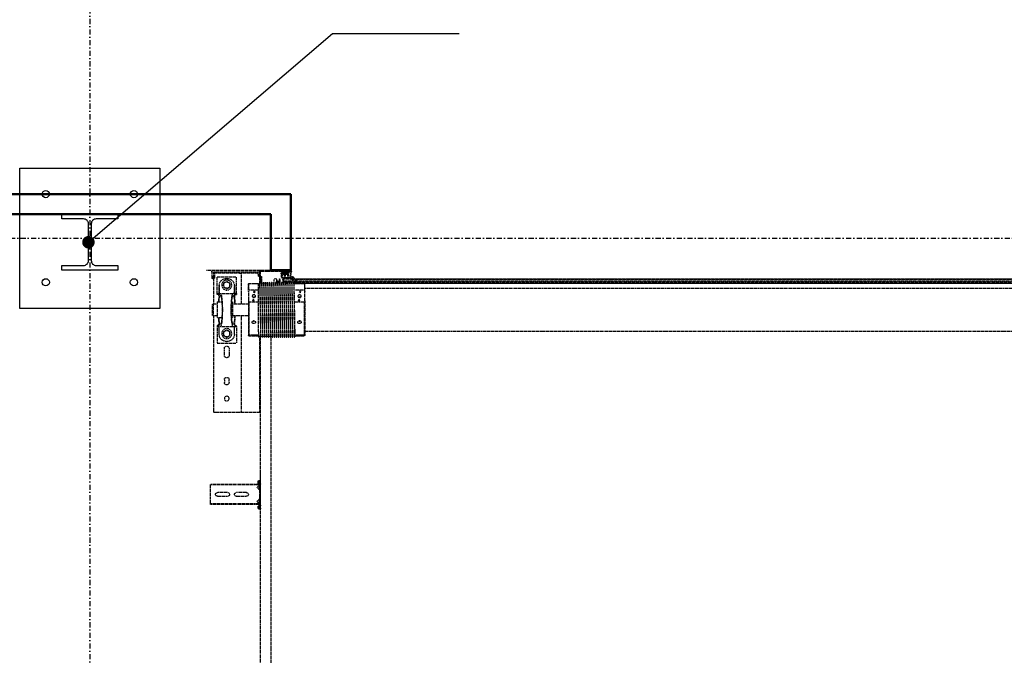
# Model space of a CAD drawing. Header units: centimetres. Extents: x 42630 to 130002, y 15 to 29179.
# Tile 90 of 165: x 51555 to 51801, y 5667 to 5825. Entities that reach past the tile are written whole.
import ezdxf

# ---------------------------------------------------------------- set-up
doc = ezdxf.new("R2010")
doc.units = ezdxf.units.CM
doc.header["$LTSCALE"] = 0.01
doc.linetypes.add('DASHDOT2', pattern=[12.7, 6.35, -3.175, 0, -3.175])
doc.linetypes.add('DASHED2', pattern=[9.525, 6.35, -3.175])
doc.layers.get('0').update_dxf_attribs({"color": 253})
for name, color, linetype in [('33 - linia 2', 253, 'Continuous'), ('A-ELEWACJE', 253, 'Continuous'), ('A-Grid', 253, 'DASHDOT2'), ('CKDRZWI_', 253, 'Continuous'), ('OPIS_K_WYK', 253, 'Continuous')]:
    doc.layers.add(name, color=color, linetype=linetype)
doc.layers.add('CKSCIANY_PRZEKR', color=253, linetype='Continuous', lineweight=50)
doc.layers.add('REV', color=253, linetype='Continuous', lineweight=40, plot=False)
doc.styles.get("Standard").update_dxf_attribs({"font": 'ic-simplex.shx', "width": 0.8})
doc.dimstyles.new('CADKON cm', dxfattribs={"dimscale": 10, "dimtxt": 2.5, "dimasz": 2.5, "dimexe": 1.8, "dimexo": 5, "dimgap": 0.6, "dimtad": 1, "dimrnd": 0.1, "dimtxsty": 'Standard', "dimblk1": 'OBLIQUE', "dimblk2": 'OBLIQUE', "dimsah": 1, "dimcen": 2.5, "dimadec": 1, "dimazin": 2, "dimtfac": 1, "dimtix": 1, "dimtmove": 2, "dimatfit": 3, "dimldrblk": 'OPEN30', "dimfxl": 5, "dimfxlon": 1, "dimtfill": 1, "dimtolj": 1, "dimarcsym": 0})

# ---------------------------------------------------------------- blocks, each defined once
blk = doc.blocks.new('A$7E8814A102C37C')
at = {"layer": 'A-Grid', "ltscale": 20}
blk.add_line((-237.5, -417), (3157.5, -417), dxfattribs=at)
blk.add_lwpolyline([(2000, -130), (2000, -1964.5)], dxfattribs=at)
blk = doc.blocks.new('A$7E8814B27261F1')
at = {"color": 7, "linetype": 'DASHED2', "ltscale": 10}
for p, q in [((200, 4585), (200, 4567)), ((205, 4572), (215, 4572)), ((215, 4572), (220, 4572)), ((220, 4572), (220, 4568)), ((223, 4568), (220, 4571)), ((285.5, 4570), (284, 4568.5)), ((284, 4568.5), (314, 4568.5)), ((284, 4568.5), (284, 4558.5)), ((312.5, 4570), (285.5, 4570)), ((314, 4568.5), (312.5, 4570)), ((314, 4558.5), (314, 4568.5)), ((735.3, 4575), (734.2, 4575)), ((734.2, 4463.5), (734.2, 4575)), ((735.3, 4463.5), (735.3, 4575)), ((740.4, 4575), (735.3, 4575)), ((742.2, 4575), (740.4, 4575)), ((747.8, 4575), (742.2, 4575)), ((749.7, 4575), (747.8, 4575)), ((768.6, 4575), (749.7, 4575)), ((770.5, 4575), (768.6, 4575)), ((776.1, 4575), (770.5, 4575)), ((777.8, 4575), (776.1, 4575)), ((782.9, 4575), (777.8, 4575)), ((784.1, 4575), (782.9, 4575)), ((782.9, 4463.5), (782.9, 4575)), ((784.1, 4463.5), (784.1, 4575)), ((200, 4567), (200, 4457)), ((204, 4567), (204, 4457)), ((204, 4567), (205, 4566.5)), ((204, 4563), (207, 4563)), ((207, 4563), (204, 4563)), ((205, 4568), (215, 4568)), ((220, 4564.6), (205, 4564.6)), ((207, 4564.6), (207, 4563)), ((207, 4503), (207, 4563)), ((220, 4568), (215, 4568)), ((216.5, 4558.5), (216.5, 4510.5)), ((257.9, 4558.5), (216.5, 4558.5)), ((220, 4568), (220, 4564.6)), ((220, 4568), (223, 4568)), ((221.7, 4568), (284, 4568)), ((237.5, 4553.5), (257.9, 4553.5)), ((257.9, 4553.5), (238.5, 4553.5)), ((257.9, 4558.5), (257.9, 4553.5)), ((260.5, 4558.5), (257.9, 4558.5)), ((257.9, 4553.5), (257.9, 4550.4)), ((260.5, 4553.5), (257.9, 4553.5)), ((257.9, 4550.4), (257.9, 4518.6)), ((260.5, 4553.5), (260.5, 4558.5)), ((260.5, 4553.6), (268, 4553.6)), ((279, 4558.5), (319, 4558.5)), ((279, 4558.5), (279, 4546.8)), ((314, 4568), (554, 4568)), ((319, 4546.8), (319, 4558.5)), ((330, 4553.6), (337.5, 4553.6)), ((337.5, 4553.5), (337.5, 4558.5)), ((337.5, 4558.5), (340.1, 4558.5)), ((340.1, 4553.5), (337.5, 4553.5)), ((340.1, 4558.5), (381.5, 4558.5)), ((340.1, 4558.5), (340.1, 4553.5)), ((340.1, 4550.4), (340.1, 4553.5)), ((360.5, 4553.5), (340.1, 4553.5)), ((359.5, 4553.5), (340.1, 4553.5)), ((340.1, 4550.4), (340.1, 4518.6)), ((381.5, 4558.5), (381.5, 4510.5)), ((554, 4568), (554, 4563)), ((554, 4563), (554, 4503)), ((754.6, 4532), (754.6, 4558)), ((763.6, 4558), (763.6, 4532)), ((220.5, 4535.5), (220.5, 4533.5)), ((227.8, 4534.5), (230.1, 4538.5)), ((230.1, 4530.5), (227.8, 4534.5)), ((230.1, 4538.5), (232.4, 4542.5)), ((232.4, 4526.5), (230.1, 4530.5)), ((232.4, 4542.5), (237, 4542.5)), ((237, 4526.5), (232.4, 4526.5)), ((237, 4542.5), (241.6, 4542.5)), ((241.6, 4526.5), (237, 4526.5)), ((241.6, 4542.5), (243.9, 4538.5)), ((243.9, 4530.5), (241.6, 4526.5)), ((243.9, 4538.5), (246.2, 4534.5)), ((246.2, 4534.5), (243.9, 4530.5)), ((279, 4522.2), (279, 4520.4)), ((279, 4520.4), (319, 4520.4)), ((284, 4520.4), (284, 4480)), ((314, 4480), (314, 4520.4)), ((319, 4520.4), (319, 4522.2)), ((348.8, 4534.5), (351.1, 4538.5)), ((351.1, 4530.5), (348.8, 4534.5)), ((351.1, 4538.5), (353.4, 4542.5)), ((353.4, 4526.5), (351.1, 4530.5)), ((353.4, 4542.5), (358, 4542.5)), ((358, 4526.5), (353.4, 4526.5)), ((358, 4542.5), (362.6, 4542.5)), ((362.6, 4526.5), (358, 4526.5)), ((362.6, 4542.5), (364.9, 4538.5)), ((364.9, 4530.5), (362.6, 4526.5)), ((364.9, 4538.5), (367.2, 4534.5)), ((367.2, 4534.5), (364.9, 4530.5)), ((377.5, 4535.5), (377.5, 4533.5)), ((412, 4540.5), (395, 4540.5)), ((395, 4528.5), (412, 4528.5)), ((473, 4540.5), (480, 4540.5)), ((480, 4528.5), (473, 4528.5)), ((204, 4503), (207, 4503)), ((207, 4503), (204, 4503)), ((204, 4495), (207, 4498)), ((207, 4498), (204, 4495)), ((206, 4497), (207, 4497)), ((207, 4503), (207, 4498)), ((284, 4498), (207, 4498)), ((207, 4457), (207, 4497)), ((257.9, 4510.5), (216.5, 4510.5)), ((237.5, 4515.5), (257.9, 4515.5)), ((257.9, 4515.5), (238.5, 4515.5)), ((257.9, 4515.5), (257.9, 4518.6)), ((257.9, 4515.5), (257.9, 4510.5)), ((260.5, 4515.5), (257.9, 4515.5)), ((257.9, 4510.5), (260.5, 4510.5)), ((260.5, 4515.5), (260.5, 4510.5)), ((260.5, 4515.4), (268, 4515.4)), ((554, 4498), (314, 4498)), ((330, 4515.4), (337.5, 4515.4)), ((337.5, 4515.5), (337.5, 4510.5)), ((340.1, 4515.5), (337.5, 4515.5)), ((340.1, 4510.5), (337.5, 4510.5)), ((340.1, 4518.6), (340.1, 4515.5)), ((340.1, 4515.5), (340.1, 4510.5)), ((359.5, 4515.5), (340.1, 4515.5)), ((360.5, 4515.5), (340.1, 4515.5)), ((340.1, 4510.5), (381.5, 4510.5)), ((554, 4503), (554, 4498)), ((554, 4497), (554, 4498)), ((554, 4497), (554, 4457)), ((754.6, 4485), (754.6, 4511)), ((763.6, 4511), (763.6, 4485)), ((233.5, 4480), (232.7, 4479.2)), ((250, 4479.2), (232.7, 4479.2)), ((232.7, 4479.2), (232.7, 4469.8)), ((252.7, 4480), (233.5, 4480)), ((250, 4455), (250, 4479.2)), ((252.7, 4480), (276.2, 4480)), ((276.2, 4480), (362.3, 4480)), ((278.9, 4479.2), (278.9, 4455)), ((278.9, 4479.2), (362.1, 4479.2)), ((362.1, 4455), (362.1, 4479.2)), ((362.3, 4480), (363.6, 4480)), ((363.7, 4479.2), (363.7, 4455)), ((200, 4457), (200, 4449)), ((200, 4449), (200, 4400.3)), ((202, 4449), (202, 4400.3)), ((203, 4452), (203, 4452.4)), ((204, 4452), (203, 4452)), ((232.1, 4450), (203, 4450)), ((207, 4457), (204, 4457)), ((204, 4452), (204, 4452.1)), ((210, 4456), (205, 4456)), ((210, 4452), (205, 4452)), ((210, 4456), (215, 4456)), ((215, 4452), (210, 4452)), ((215, 4456), (215, 4452)), ((245, 4452), (215, 4452)), ((215.3, 4450), (215.3, 4448.5)), ((215.7, 4448.5), (215.3, 4448.5)), ((215.3, 4448.5), (215.8, 4448)), ((215.7, 4450), (215.7, 4448.5)), ((232.7, 4448.5), (215.7, 4448.5)), ((215.7, 4448.5), (216.2, 4448)), ((215.8, 4448), (216.2, 4448)), ((216.2, 4448), (232.2, 4448)), ((231, 4452.7), (231, 4452.3)), ((231, 4447.7), (231, 4447.3)), ((353.9, 4455), (232.5, 4455)), ((232.7, 4464.1), (232.7, 4455)), ((353.9, 4455), (367, 4455)), ((554, 4452), (365.8, 4452)), ((367, 4454.8), (367, 4455)), ((367, 4449.8), (367, 4450.2)), ((636.7, 4450), (367, 4450)), ((554, 4457), (554, 4452)), ((711.3, 4450), (636.7, 4450)), ((4186.6, 4450), (711.3, 4450)), ((724.2, 4453.9), (723.7, 4450.5)), ((725.7, 4450.3), (723.7, 4450.5)), ((726.1, 4453.6), (725.7, 4450.3)), ((726.4, 4450.3), (725.7, 4450.3)), ((726.9, 4453.6), (726.4, 4450.3)), ((729.3, 4456.5), (727.1, 4456.5)), ((729.3, 4454.5), (727.1, 4454.5)), ((730, 4456.5), (729.3, 4456.5)), ((730.4, 4452.6), (730.3, 4453.6)), ((732.4, 4452.9), (732.3, 4453.9)), ((733.1, 4452.9), (733, 4453.9)), ((749.7, 4452), (733.4, 4452)), ((785.7, 4450), (733.4, 4450)), ((734.2, 4453.4), (734.2, 4463.5)), ((735.3, 4452.5), (734.2, 4453.4)), ((735.3, 4452.5), (735.3, 4463.5)), ((740.4, 4458.3), (735.3, 4452.5)), ((745.9, 4454), (737.9, 4454)), ((737.9, 4454), (737.9, 4452)), ((747.8, 4452.8), (742.2, 4458.4)), ((746.3, 4454), (745.9, 4454)), ((745.9, 4452), (745.9, 4454)), ((746.3, 4452), (746.3, 4454)), ((752, 4452), (749.7, 4452)), ((766.3, 4452), (752, 4452)), ((768.6, 4452), (766.3, 4452)), ((785.7, 4452), (768.6, 4452)), ((776.1, 4458.4), (770.5, 4452.8)), ((781.4, 4454), (773.4, 4454)), ((773.4, 4454), (773.4, 4452)), ((782.9, 4452.5), (777.8, 4458.3)), ((781.6, 4454), (781.4, 4454)), ((781.4, 4452), (781.4, 4454)), ((781.8, 4452), (781.8, 4453.8)), ((782.9, 4452.5), (782.9, 4463.5)), ((784.1, 4453.4), (782.9, 4452.5)), ((784.1, 4453.4), (784.1, 4463.5)), ((786.4, 4450), (785.7, 4450)), ((786.8, 4453.9), (786.6, 4452.9)), ((788.7, 4453.6), (788.6, 4452.6)), ((789.5, 4453.6), (789.3, 4452.6)), ((791.9, 4456.5), (789.7, 4456.5)), ((791.9, 4454.5), (789.7, 4454.5)), ((792.6, 4456.5), (791.9, 4456.5)), ((793.3, 4450.3), (792.9, 4453.6)), ((793.3, 4450.3), (795.3, 4450.5)), ((794.1, 4450.3), (793.3, 4450.3)), ((794.1, 4450.3), (796, 4450.5)), ((795.3, 4450.5), (794.9, 4453.9)), ((796, 4450.5), (795.3, 4450.5)), ((796, 4450.5), (795.6, 4453.9)), ((231, 4442.7), (231, 4442.3)), ((231, 4437.7), (231, 4437.3)), ((231, 4432.7), (231, 4432.3)), ((231, 4427.7), (231, 4427.3)), ((231, 4422.7), (231, 4422.3)), ((353, 4424.5), (636.7, 4424.5)), ((367, 4444.8), (367, 4445.2)), ((367, 4439.8), (367, 4440.2)), ((367, 4434.8), (367, 4435.2)), ((367, 4429.8), (367, 4430.2)), ((367, 4424.8), (367, 4425.2)), ((636.7, 4424.5), (711.3, 4424.5)), ((711.3, 4424.5), (4186.6, 4424.5)), ((217.5, 4397.8), (210.2, 4397.8)), ((221, 4412), (221, 4410.8)), ((221, 4402.2), (221, 4402)), ((226, 4408.9), (221.8, 4409.8)), ((221.8, 4403.2), (226, 4404.1)), ((221.8, 4403.2), (229.8, 4403.2)), ((230, 4401), (222, 4401)), ((222.4, 4410), (222.1, 4410)), ((222.2, 4417), (222.4, 4417)), ((222.4, 4417), (231.3, 4417)), ((229.3, 4410), (222.4, 4410)), ((232.1, 4408.9), (226, 4408.9)), ((232.1, 4404.1), (226, 4404.1)), ((232.3, 4409.1), (229.3, 4410)), ((229.8, 4403.2), (232.2, 4403.9)), ((230.2, 4411), (233.5, 4409.9)), ((231.1, 4402.3), (230.7, 4402.2)), ((231, 4417.7), (231, 4417.3)), ((231, 4412.7), (231, 4412.3)), ((231, 4407.7), (231, 4407.3)), ((231, 4402.7), (231, 4402.3)), ((231, 4397.7), (231, 4397.3)), ((367, 4419.8), (367, 4420.2)), ((367, 4414.8), (367, 4415.2)), ((367, 4409.8), (367, 4410.2)), ((367, 4404.8), (367, 4405.2)), ((367, 4399.8), (367, 4400.2)), ((208.5, 4380.5), (202.8, 4377.5)), ((203, 4373.3), (216.2, 4376.1)), ((203.2, 4374.8), (217, 4377.8)), ((207.8, 4381.8), (203.4, 4379.5)), ((208.6, 4395.3), (206.6, 4395.3)), ((208.6, 4385.3), (208.6, 4395.3)), ((208.7, 4396.1), (208.7, 4383.3)), ((217, 4380.8), (209.7, 4380.8)), ((210.2, 4391.1), (210.2, 4395.3)), ((210.2, 4383.3), (210.2, 4387.6)), ((211.2, 4396.3), (217, 4396.3)), ((217, 4390.1), (211.2, 4390.1)), ((211.2, 4388.6), (217, 4388.6)), ((217, 4382.3), (211.2, 4382.3)), ((216.7, 4375.5), (215.3, 4371.9)), ((217, 4371.4), (217.9, 4373.2)), ((218, 4395.3), (218, 4391.1)), ((218, 4387.6), (218, 4383.3)), ((218, 4379), (218, 4379.8)), ((218.1, 4373.3), (222.2, 4371.5)), ((218.7, 4374.9), (219.2, 4376.1)), ((222.6, 4372.4), (218.7, 4374.6)), ((219.5, 4377.4), (219.5, 4395.8)), ((221.1, 4374.5), (221.1, 4392.7)), ((221.1, 4374.5), (221.1, 4392.7)), ((221.1, 4374.5), (221.1, 4392.7)), ((221.1, 4374.5), (221.1, 4374.5)), ((221.1, 4374.5), (221.1, 4374.5)), ((221.2, 4374.5), (221.1, 4374.5)), ((221.2, 4374.5), (221.2, 4392.7)), ((221.2, 4374.5), (221.2, 4392.7)), ((221.2, 4374.5), (221.2, 4374.5)), ((222.2, 4374.5), (221.2, 4374.5)), ((222.1, 4372.7), (222.1, 4374.5)), ((222.1, 4374.5), (222.1, 4372.7)), ((222.1, 4372.7), (222.1, 4374.5)), ((222.2, 4374.5), (222.2, 4392.7)), ((222.2, 4372.6), (222.2, 4374.5)), ((222.2, 4372.6), (222.2, 4374.5)), ((223, 4394.5), (226.2, 4394.5)), ((223, 4393.5), (226.2, 4393.5)), ((226.2, 4394.5), (227.2, 4394.5)), ((227.2, 4393.5), (226.2, 4393.5)), ((227.2, 4393.5), (227.2, 4394.5)), ((227.2, 4394.5), (227.6, 4394.5)), ((227.2, 4393.5), (227.2, 4393.5)), ((227.2, 4360.3), (227.2, 4393.5)), ((227.6, 4393.5), (227.2, 4393.5)), ((227.6, 4394.5), (230.3, 4394.5)), ((227.6, 4393.5), (228.5, 4393.5)), ((228.8, 4393.5), (228.5, 4393.5)), ((228.5, 4393.5), (228.5, 4359)), ((231.8, 4393.5), (228.8, 4393.5)), ((230.3, 4393.5), (230.3, 4394.5)), ((230.3, 4394.5), (231.9, 4394.5)), ((231, 4392.7), (231, 4392.3)), ((231, 4387.7), (231, 4387.3)), ((231, 4382.7), (231, 4382.3)), ((231, 4377.7), (231, 4377.3)), ((231, 4372.7), (231, 4372.3)), ((231.5, 4393.5), (232, 4393.5)), ((231.8, 4393.5), (231.8, 4393.3)), ((231.8, 4389.1), (231.8, 4383.3)), ((231.8, 4379.1), (231.8, 4378.3)), ((231.8, 4374.1), (231.8, 4373.3)), ((367, 4394.8), (367, 4395.2)), ((367, 4389.8), (367, 4390.2)), ((367, 4384.8), (367, 4385.2)), ((367, 4379.8), (367, 4380.2)), ((367, 4374.8), (367, 4375.2)), ((215.8, 4369.7), (230.9, 4355.2)), ((231.5, 4356), (217.2, 4370.3)), ((222.1, 4365.4), (222.1, 4371.5)), ((222.1, 4371.5), (222.1, 4365.4)), ((222.1, 4365.4), (222.1, 4371.5)), ((222.1, 386.3), (222.1, 4363.7)), ((222.1, 4363.7), (222.1, 386.3)), ((222.1, 386.3), (222.1, 4363.7)), ((222.2, 4365.3), (222.2, 4371.5)), ((222.2, 4365.3), (222.2, 4371.5)), ((222.2, 386.4), (222.2, 4363.6)), ((222.2, 386.4), (222.2, 4363.6)), ((224.1, 4370), (225.4, 4368.3)), ((225.9, 4368.7), (224.5, 4370.7)), ((227.2, 391.2), (227.2, 4358.8)), ((228.5, 4357.6), (228.5, 392.4)), ((231, 4367.7), (231, 4367.3)), ((231.8, 4369.1), (231.8, 4368.3)), ((231.8, 4366.8), (231.8, 374.1)), ((232.4, 4365.8), (232.4, 385)), ((232.7, 4365), (232.7, 4355.8)), ((232.7, 4350.1), (232.7, 4340.7)), ((250, 4340.7), (250, 4365)), ((278.9, 4365), (278.9, 4340.7)), ((354.8, 4365), (367, 4365)), ((362.1, 4340.7), (362.1, 4365)), ((363.7, 4365), (363.7, 4340.7)), ((367, 4369.8), (367, 4370.2)), ((367, 4365), (367, 4365.2)), ((232.7, 4340.7), (250, 4340.7)), ((232.7, 4340.7), (233.5, 4340)), ((252.7, 4340), (233.5, 4340)), ((245, 4340), (245, 410)), ((276.2, 4340), (252.7, 4340)), ((276.2, 4340), (362.3, 4340)), ((362.1, 4340.7), (278.9, 4340.7)), ((353, 410), (353, 4340)), ((363.6, 4340), (362.3, 4340))]:
    blk.add_line(p, q, dxfattribs=at)
at = {"color": 7, "linetype": 'Continuous', "ltscale": 10}
for p, q in [((200, 4400.3), (200, 4388.6)), ((200.9, 4398.2), (201.7, 4397.4)), ((202, 4396.7), (202, 4385.3)), ((202.3, 4399.6), (203.1, 4398.8)), ((204, 4396.7), (204, 4385.3)), ((200.5, 4389.3), (199.7, 4388.1)), ((199.7, 4387.5), (200.5, 4388.3)), ((199.7, 4388.1), (199.7, 4387.5)), ((200.5, 4385.3), (199.7, 4384.1)), ((199.7, 4383.5), (200.5, 4384.3)), ((199.7, 4384.1), (199.7, 4383.5)), ((200.5, 4381.3), (199.7, 4380.1)), ((199.7, 4379.5), (200.5, 4380.3)), ((199.7, 4380.1), (199.7, 4379.5)), ((200, 4387.8), (200, 4384.6)), ((200, 4383.8), (200, 4380.6)), ((200, 4379.8), (200, 4375)), ((200.2, 4392.2), (200.1, 4391.6)), ((200.1, 4391.6), (201, 4392.2)), ((201.2, 4393.2), (200.2, 4392.2)), ((201, 4392.2), (200.5, 4389.3)), ((200.5, 4388.3), (200.5, 4385.3)), ((200.5, 4384.3), (200.5, 4381.3)), ((200.5, 4380.3), (200.5, 4375.3)), ((201.5, 4394.7), (201.2, 4393.2)), ((202, 4380.3), (202, 4385.3)), ((202, 4376.1), (202, 4375.8)), ((206.6, 4385.3), (206.6, 4395.3))]:
    blk.add_line(p, q, dxfattribs=at)
at = {"color": 7, "linetype": 'DASHED2', "ltscale": 10}
for centre, radius in [((237, 4534.5), 12.5), ((358, 4534.5), 12.5), ((520, 4534.5), 6)]:
    blk.add_circle(centre, radius, dxfattribs=at)
for centre, radius, start, end in [((205, 4567), 5, 90, 180), ((205, 4567), 1, 90, 180), ((238.5, 4535.5), 18, 93.1972, 180), ((238.5, 4535.5), 18, 90, 93.1972), ((359.5, 4535.5), 18, 86.8028, 90), ((359.5, 4535.5), 18, 0, 86.8028), ((759.1, 4558), 4.5, 0, 180), ((238.5, 4533.5), 18, 180, 266.8028), ((237, 4534.5), 8, 150, 210), ((237, 4534.5), 8, 90, 150), ((237, 4534.5), 8, 210, 270), ((237, 4534.5), 8, 30, 90), ((237, 4534.5), 8, 270, 330), ((237, 4534.5), 8, 330, 30), ((358, 4534.5), 8, 150, 210), ((358, 4534.5), 8, 90, 150), ((358, 4534.5), 8, 210, 270), ((358, 4534.5), 8, 30, 90), ((358, 4534.5), 8, 270, 330), ((359.5, 4533.5), 18, 273.1972, 0), ((358, 4534.5), 8, 330, 30), ((395, 4534.5), 6, 90, 270), ((412, 4534.5), 6, 270, 90), ((473, 4534.5), 6, 90, 270), ((480, 4534.5), 6, 270, 90), ((759.1, 4532), 4.5, 180, 0), ((238.5, 4533.5), 18, 266.8028, 270), ((359.5, 4533.5), 18, 270, 273.1972), ((759.1, 4511), 4.5, 0, 180), ((266.3, 4426.3), 55.3, 104.2053, 107.0848), ((262.6, 4426.3), 55.3, 72.9152, 75.7947), ((382.5, 4475.6), 20.7, 167.7246, 169.8445), ((343.4, 4475.6), 20.7, 10.1555, 12.2754), ((759.1, 4485), 4.5, 180, 0), ((205, 4457), 5, 180, 270), ((203, 4449), 3, 90, 180), ((203, 4449), 1, 90, 180), ((205, 4457), 1, 180, 270), ((230, 4449.9), 2.39, 270.2737, 342.8551), ((1137, 50069.1), 45625.4, 268.86217, 269.03289), ((1007.4, 42977), 38532.5, 268.8455, 269.04765), ((1137, 50064.1), 45625.4, 268.86217, 269.03289), ((1007.4, 42972), 38532.5, 268.8455, 269.04765), ((391, 6390.4), 1935.7, 268.9006, 269.2866), ((-408.8, 42981.4), 38534.5, 271.15341, 271.15352), ((-408.8, 42976.4), 38534.5, 271.15341, 271.15352), ((741.3, 4457.5), 1.2, 45, 139), ((749.7, 4454.7), 2.7, 225, 270), ((768.6, 4454.7), 2.7, 270, 315), ((776.9, 4457.5), 1.2, 41, 135), ((230, 4444.9), 2.39, 270.2737, 342.8551), ((230, 4439.9), 2.39, 270.2737, 342.8551), ((230, 4434.9), 2.39, 270.2737, 342.8551), ((230, 4429.9), 2.39, 270.2737, 342.8551), ((230, 4424.9), 2.39, 270.2737, 342.8551), ((1137, 50059.1), 45625.4, 268.86217, 269.03289), ((1007.4, 42967), 38532.5, 268.8455, 269.04765), ((1137, 50054.1), 45625.4, 268.86217, 269.03289), ((1007.4, 42962), 38532.5, 268.8455, 269.04765), ((1137, 50049.1), 45625.4, 268.86217, 269.03289), ((1007.4, 42957), 38532.5, 268.8455, 269.04765), ((1137, 50044.1), 45625.4, 268.86217, 269.03289), ((1007.4, 42952), 38532.5, 268.8455, 269.04765), ((1137, 50039.1), 45625.4, 268.86217, 269.03289), ((1007.4, 42947), 38532.5, 268.8455, 269.04765), ((-408.8, 42971.4), 38534.5, 271.15341, 271.15352), ((-408.8, 42966.4), 38534.5, 271.15341, 271.15352), ((-408.8, 42961.4), 38534.5, 271.15341, 271.15352), ((-408.8, 42956.4), 38534.5, 271.15341, 271.15352), ((-408.8, 42951.4), 38534.5, 271.15341, 271.15352), ((207.6, 4396.1), 2.6, 51.3053, 156.0835), ((207.6, 4396.1), 1.1, 0, 156.0835), ((210.2, 4399.3), 1.5, 231.3053, 270), ((217.5, 4395.8), 2, 0, 90), ((222, 4410.8), 1, 180, 258.1351), ((222, 4402.2), 1, 101.8649, 180), ((222, 4402), 1, 180, 270), ((222.1, 4411), 1, 180.0163, 258.4234), ((222.1, 4411), 1.02, 258.5649, 270.1313), ((230, 4419.9), 2.39, 270.2737, 342.8551), ((230, 4414.9), 2.39, 270.2737, 342.8551), ((230, 4409.9), 2.39, 270.2737, 342.8551), ((230, 4404.9), 2.39, 270.2737, 342.8551), ((230, 4399.9), 2.39, 270.2737, 342.8551), ((1137, 50034.1), 45625.4, 268.86217, 269.03289), ((1007.4, 42942), 38532.5, 268.8455, 269.04765), ((1137, 50029.1), 45625.4, 268.86217, 269.03289), ((1007.4, 42937), 38532.5, 268.8455, 269.04765), ((1137, 50024.1), 45625.4, 268.86217, 269.03289), ((1007.4, 42932), 38532.5, 268.8455, 269.04765), ((1137, 50019.1), 45625.4, 268.86217, 269.03289), ((1007.4, 42927), 38532.5, 268.8455, 269.04765), ((1137, 50014.1), 45625.4, 268.86217, 269.03289), ((1007.4, 42922), 38532.5, 268.8455, 269.04765), ((-408.8, 42946.4), 38534.5, 271.15341, 271.15352), ((-408.8, 42941.4), 38534.5, 271.15341, 271.15352), ((-408.8, 42936.4), 38534.5, 271.15341, 271.15352), ((-408.8, 42931.5), 38534.5, 271.15341, 271.15352), ((-408.8, 42926.5), 38534.5, 271.15341, 271.15352), ((205.3, 4385.3), 3.3, 180, 0), ((207, 4383.3), 1.66, 297.9392, 0), ((209.7, 4378.3), 2.52, 90, 117.9392), ((211.2, 4395.3), 1, 90, 180), ((211.2, 4391.1), 1, 180, 270), ((211.2, 4387.6), 1, 90, 180), ((211.2, 4383.3), 1, 180, 270), ((216.3, 4375.7), 0.441, 339.5499, 102.1704), ((217, 4395.3), 1, 0, 90), ((217, 4391.1), 1, 270, 0), ((217, 4387.6), 1, 0, 90), ((217, 4383.3), 1, 270, 0), ((217, 4379.8), 1, 0, 90), ((216.7, 4379), 1.27, 282.1797, 0), ((218, 4373.1), 0.2, 66, 155), ((218.8, 4374.8), 0.2, 155, 240), ((216.5, 4377.4), 3, 335, 0), ((222.9, 4392.7), 1.8, 90, 180), ((222.9, 4392.7), 1.8, 90, 180), ((222.9, 4392.7), 1.8, 90, 180), ((223, 4392.7), 1.8, 90, 180), ((223, 4392.7), 1.8, 90, 180), ((223, 4392.7), 0.8, 90, 180), ((219.6, 4367.2), 6, 35, 60), ((230, 4394.9), 2.39, 270.2737, 342.8551), ((230, 4389.9), 2.39, 270.2737, 342.8551), ((230, 4384.9), 2.39, 270.2737, 342.8551), ((230, 4379.9), 2.39, 270.2737, 342.8551), ((230, 4374.9), 2.39, 270.2737, 342.8551), ((1137, 50009.1), 45625.4, 268.86217, 269.03289), ((1007.4, 42917), 38532.5, 268.8455, 269.04765), ((1137, 50004.1), 45625.4, 268.86217, 269.03289), ((1007.4, 42912), 38532.5, 268.8455, 269.04765), ((1137, 49999.1), 45625.4, 268.86217, 269.03289), ((1007.4, 42907), 38532.5, 268.8455, 269.04765), ((1137, 49994.1), 45625.4, 268.86217, 269.03289), ((1007.4, 42902), 38532.5, 268.8455, 269.04765), ((1137, 49989.1), 45625.4, 268.86217, 269.03289), ((1007.4, 42897), 38532.5, 268.8455, 269.04765), ((-408.8, 42921.5), 38534.5, 271.15341, 271.15352), ((-408.8, 42916.5), 38534.5, 271.15341, 271.15352), ((-408.8, 42911.5), 38534.5, 271.15341, 271.15352), ((-408.8, 42906.5), 38534.5, 271.15341, 271.15352), ((-408.8, 42901.5), 38534.5, 271.15341, 271.15352), ((217.2, 4371.2), 2, 159.5499, 226.1452), ((217.9, 4371), 1, 155, 225), ((220.1, 4366.9), 5, 38.3186, 66), ((225.6, 4368.5), 0.301, 218.3186, 31.6814), ((230, 4369.9), 2.39, 270.2737, 342.8551), ((231.1, 4355.7), 0.5, 240.5251, 45), ((1137, 49984.1), 45625.4, 268.86217, 269.03289), ((1010.7, 42859.1), 38499.7, 268.83952, 269.02372), ((-408.8, 42896.5), 38534.5, 271.15341, 271.15352), ((266.3, 4393.7), 55.3, 252.9152, 255.7947), ((262.6, 4393.7), 55.3, 284.2053, 287.0848), ((382.5, 4344.4), 20.7, 190.1555, 192.2754), ((343.4, 4344.4), 20.7, 347.7246, 349.8445)]:
    blk.add_arc(centre, radius, start, end, dxfattribs=at)
at = {"color": 7, "linetype": 'Continuous', "ltscale": 10}
for centre, radius, start, end in [((203, 4400.3), 3, 180, 225), ((201, 4396.7), 1, 0, 45), ((203, 4400.3), 1, 180, 225), ((201, 4396.7), 3, 0, 45), ((205.9, 4396.8), 0.75, 156.0835, 336.0835), ((202.6, 4375.3), 2.08, 180, 282.1704), ((202.2, 4394.6), 0.749, 104.88, 170), ((202.9, 4380.3), 0.921, 180, 297.9392), ((203.5, 4376.1), 1.53, 117.9392, 180), ((203, 4375.8), 1.01, 180, 282.1797), ((205.3, 4385.3), 1.3, 180, 0)]:
    blk.add_arc(centre, radius, start, end, dxfattribs=at)
at = {"color": 7, "linetype": 'DASHED2', "ltscale": 10}
for centre, major_axis, ratio, start_param, end_param in [((299, 4550.4), (-41.1, 0), 0.118535, 0, 3.141593), ((299, 4550.4), (-36.1, 0), 0.118535, 5.29957, 6.283185), ((299, 4550.4), (-36.1, 0), 0.118535, 0, 4.125208), ((299, 4550.4), (-41.1, 0), 0.118535, 5.220603, 5.56644), ((299, 4550.4), (-41.1, 0), 0.118535, 3.858338, 4.204175), ((299, 4518.6), (-41.1, 0), 0.118535, 3.141593, 6.283185), ((299, 4518.6), (-36.1, 0), 0.118535, 1.999302, 6.283185), ((299, 4518.6), (-36.1, 0), 0.118535, 0, 1.14229), ((299, 4518.6), (-41.1, 0), 0.118535, 0.716745, 1.197203), ((299, 4518.6), (-41.1, 0), 0.118535, 1.94439, 2.424847), ((727.1, 4453.5), (0, 3), 0.999962, 0, 1.448623), ((727.1, 4453.5), (0, 1), 0.999962, 0, 1.448623), ((727.9, 4453.5), (0, 1), 0.999962, 0, 1.448623), ((729.3, 4453.5), (0, -3), 0.999962, 1.692969, 3.141593), ((729.3, 4453.5), (0, -1), 0.999962, 1.692969, 3.141593), ((730, 4453.5), (0, -3), 0.999962, 1.692969, 3.141593), ((733.4, 4453), (0, -3), 0.999962, 4.834562, 6.283185), ((733.4, 4453), (0, -1), 0.999962, 4.834562, 6.283185), ((734.1, 4453), (0, -1), 0.999962, 4.834562, 6.283185), ((785.7, 4453), (0, 1), 0.999962, 3.141593, 4.590216), ((785.7, 4453), (0, 3), 0.999962, 3.141593, 4.590216), ((786.4, 4453), (0, 3), 0.999962, 3.141593, 4.590216), ((789.7, 4453.5), (0, 3), 0.999962, 0, 1.448623), ((789.7, 4453.5), (0, 1), 0.999962, 0, 1.448623), ((790.5, 4453.5), (0, 1), 0.999962, 0, 1.448623), ((791.9, 4453.5), (0, -3), 0.999962, 1.692969, 3.141593), ((791.9, 4453.5), (0, -1), 0.999962, 1.692969, 3.141593), ((792.6, 4453.5), (0, -3), 0.999962, 1.692969, 3.141593), ((221, 4433), (0, 21), 0.011029, 3.141593, 3.592619), ((221.2, 4397), (0, 19), 0.011029, 0, 0.451027), ((225.5, 4406.5), (0, -2.5), 0.999939, 0.207082, 2.934511), ((230, 4402.2), (-0.309, 0.951), 0.758341, 4.470902, 6.084162), ((230.1, 4365), (0, -2.5), 0.998907, 1.564072, 2.731226)]:
    blk.add_ellipse(centre, major_axis=major_axis, ratio=ratio, start_param=start_param, end_param=end_param, dxfattribs=at)
for centre, major_axis, ratio in [((264.4, 4467), (0, 4.25), 0.841709), ((275.4, 4468.5), (0, 2.1), 0.841709), ((362.9, 4467), (0, 4.25), 0.04674), ((363.5, 4468.5), (0, -2.1), 0.04674), ((253.5, 4465.5), (0, 2.1), 0.841709), ((362.3, 4465.5), (0, -2.1), 0.04674), ((253.5, 4351.5), (0, -2.1), 0.841709), ((264.4, 4353), (0, 4.25), 0.841709), ((275.4, 4354.5), (0, -2.1), 0.841709), ((362.3, 4351.5), (0, -2.1), 0.04674), ((362.9, 4353), (0, 4.25), 0.04674), ((363.5, 4354.5), (0, -2.1), 0.04674)]:
    blk.add_ellipse(centre, major_axis=major_axis, ratio=ratio, dxfattribs=at)
for points in [[(264.4, 4553.5), (263.1, 4554.1), (261.8, 4554.7), (260.5, 4555.3)], [(337.5, 4555.3), (336, 4554.6), (334.5, 4553.9), (333, 4553.3)], [(264.4, 4515.5), (263.1, 4514.9), (261.8, 4514.3), (260.5, 4513.7)], [(337.5, 4513.7), (336.1, 4514.3), (334.8, 4514.9), (333.4, 4515.6)], [(232.7, 4469.9), (232.7, 4469.1), (232.8, 4468.1), (232.8, 4467)], [(232.8, 4467), (232.8, 4465.9), (232.7, 4464.9), (232.7, 4464.1)], [(326.6, 4464.1), (327.2, 4464.9), (327.6, 4465.9), (327.6, 4467)], [(327.6, 4467), (327.6, 4468.1), (327.3, 4469.1), (326.7, 4469.9)], [(367, 4450.2), (367, 4450.2), (367, 4450.2), (366.9, 4450.2)], [(367, 4445.2), (367, 4445.2), (367, 4445.2), (366.9, 4445.2)], [(367, 4440.2), (367, 4440.2), (367, 4440.2), (366.9, 4440.2)], [(367, 4435.2), (367, 4435.2), (367, 4435.2), (366.9, 4435.2)], [(367, 4430.2), (367, 4430.2), (367, 4430.2), (366.9, 4430.2)], [(367, 4425.2), (367, 4425.2), (367, 4425.2), (366.9, 4425.2)], [(367, 4420.2), (367, 4420.2), (367, 4420.2), (366.9, 4420.2)], [(367, 4415.2), (367, 4415.2), (367, 4415.2), (366.9, 4415.2)], [(367, 4410.2), (367, 4410.2), (367, 4410.2), (366.9, 4410.2)], [(367, 4405.2), (367, 4405.2), (367, 4405.2), (366.9, 4405.2)], [(367, 4400.2), (367, 4400.2), (367, 4400.2), (366.9, 4400.2)], [(367, 4395.2), (367, 4395.2), (367, 4395.2), (366.9, 4395.2)], [(367, 4390.2), (367, 4390.2), (367, 4390.2), (366.9, 4390.2)], [(367, 4385.2), (367, 4385.2), (367, 4385.2), (366.9, 4385.2)], [(367, 4380.2), (367, 4380.2), (367, 4380.2), (366.9, 4380.2)], [(367, 4375.2), (367, 4375.2), (367, 4375.2), (366.9, 4375.2)], [(232.7, 4355.9), (232.7, 4355.1), (232.8, 4354.1), (232.8, 4353)], [(232.8, 4353), (232.8, 4351.9), (232.7, 4350.9), (232.7, 4350.1)], [(326.6, 4350.1), (327.2, 4350.9), (327.6, 4351.9), (327.6, 4353)], [(327.6, 4353), (327.6, 4354.1), (327.3, 4355.1), (326.7, 4355.9)], [(367, 4370.2), (367, 4370.2), (367, 4370.2), (366.9, 4370.2)], [(367, 4365.2), (367, 4365.2), (367, 4365.2), (366.9, 4365.2)]]:
    blk.add_open_spline(points, degree=3, dxfattribs=at)
for points, knots in [([(333.1, 4467), (333.1, 4465.9), (332.7, 4464.8), (331.4, 4463.2), (330.4, 4462.8), (328.4, 4462.7), (327.4, 4463.2), (326, 4464.8), (325.6, 4465.9), (325.6, 4468.1), (326, 4469.2), (327.4, 4470.8), (328.4, 4471.2), (330.4, 4471.3), (331.4, 4470.8), (332.7, 4469.2), (333.1, 4468.1), (333.1, 4467)], [0, 0, 0, 0, 0.125, 0.125, 0.25, 0.25, 0.375, 0.375, 0.5, 0.5, 0.625, 0.625, 0.75, 0.75, 0.875, 0.875, 1, 1, 1, 1]), ([(267.1, 4469.8), (266.5, 4469), (266.2, 4468), (266.2, 4466), (266.5, 4465), (267.1, 4464.2)], [0.384709, 0.384709, 0.384709, 0.384709, 0.5, 0.5, 0.6138838, 0.6138838, 0.6138838, 0.6138838]), ([(367.9, 4450), (367.9, 4450), (367.9, 4450), (367.9, 4450), (367.8, 4450), (367.7, 4450), (367.4, 4450.1), (366.8, 4450.2), (366.2, 4450.7), (365.8, 4451.3), (365.7, 4451.6), (365.7, 4451.7)], [0.1861249, 0.1861249, 0.1861249, 0.1861249, 0.2261769, 0.4214762, 0.4724045, 0.5083702, 0.5480959, 0.6471273, 0.8033109, 0.9563027, 1, 1, 1, 1]), ([(367.9, 4445), (367.9, 4445), (367.9, 4445), (367.9, 4445), (367.8, 4445), (367.7, 4445), (367.4, 4445.1), (366.8, 4445.2), (366.2, 4445.7), (365.8, 4446.3), (365.7, 4446.6), (365.7, 4446.7)], [0.1861249, 0.1861249, 0.1861249, 0.1861249, 0.2261769, 0.4214762, 0.4724045, 0.5083702, 0.5480959, 0.6471273, 0.8033109, 0.9563027, 1, 1, 1, 1]), ([(367.9, 4440), (367.9, 4440), (367.9, 4440), (367.9, 4440), (367.8, 4440), (367.7, 4440), (367.4, 4440.1), (366.8, 4440.2), (366.2, 4440.7), (365.8, 4441.3), (365.7, 4441.6), (365.7, 4441.7)], [0.1861249, 0.1861249, 0.1861249, 0.1861249, 0.2261769, 0.4214762, 0.4724045, 0.5083702, 0.5480959, 0.6471273, 0.8033109, 0.9563027, 1, 1, 1, 1]), ([(367.9, 4435), (367.9, 4435), (367.9, 4435), (367.9, 4435), (367.8, 4435), (367.7, 4435), (367.4, 4435.1), (366.8, 4435.2), (366.2, 4435.7), (365.8, 4436.3), (365.7, 4436.6), (365.7, 4436.7)], [0.1861249, 0.1861249, 0.1861249, 0.1861249, 0.2261769, 0.4214762, 0.4724045, 0.5083702, 0.5480959, 0.6471273, 0.8033109, 0.9563027, 1, 1, 1, 1]), ([(367.9, 4430), (367.9, 4430), (367.9, 4430), (367.9, 4430), (367.8, 4430), (367.7, 4430), (367.4, 4430.1), (366.8, 4430.2), (366.2, 4430.7), (365.8, 4431.3), (365.7, 4431.6), (365.7, 4431.7)], [0.1861249, 0.1861249, 0.1861249, 0.1861249, 0.2261769, 0.4214762, 0.4724045, 0.5083702, 0.5480959, 0.6471273, 0.8033109, 0.9563027, 1, 1, 1, 1]), ([(367.9, 4425), (367.9, 4425), (367.9, 4425), (367.9, 4425), (367.8, 4425), (367.7, 4425), (367.4, 4425.1), (366.8, 4425.2), (366.2, 4425.7), (365.8, 4426.3), (365.7, 4426.6), (365.7, 4426.7)], [0.1861249, 0.1861249, 0.1861249, 0.1861249, 0.2261769, 0.4214762, 0.4724045, 0.5083702, 0.5480959, 0.6471273, 0.8033109, 0.9563027, 1, 1, 1, 1]), ([(367.9, 4420), (367.9, 4420), (367.9, 4420), (367.9, 4420), (367.8, 4420), (367.7, 4420), (367.4, 4420.1), (366.8, 4420.2), (366.2, 4420.7), (365.8, 4421.3), (365.7, 4421.6), (365.7, 4421.7)], [0.1861249, 0.1861249, 0.1861249, 0.1861249, 0.2261769, 0.4214762, 0.4724045, 0.5083702, 0.5480959, 0.6471273, 0.8033109, 0.9563027, 1, 1, 1, 1]), ([(229.3, 4410), (229.4, 4410), (229.5, 4410), (229.7, 4410.1), (229.8, 4410.2), (230, 4410.4), (230, 4410.5), (230.1, 4410.7), (230.2, 4410.9), (230.2, 4411)], [0, 0, 0, 0, 0.25, 0.25, 0.5, 0.5, 0.75, 0.75, 1, 1, 1, 1]), ([(367.9, 4415), (367.9, 4415), (367.9, 4415), (367.9, 4415), (367.8, 4415), (367.7, 4415), (367.4, 4415.1), (366.8, 4415.2), (366.2, 4415.7), (365.8, 4416.3), (365.7, 4416.6), (365.7, 4416.7)], [0.1861249, 0.1861249, 0.1861249, 0.1861249, 0.2261769, 0.4214762, 0.4724045, 0.5083702, 0.5480959, 0.6471273, 0.8033109, 0.9563027, 1, 1, 1, 1]), ([(367.9, 4410), (367.9, 4410), (367.9, 4410), (367.9, 4410), (367.8, 4410), (367.7, 4410), (367.4, 4410.1), (366.8, 4410.2), (366.2, 4410.7), (365.8, 4411.3), (365.7, 4411.6), (365.7, 4411.7)], [0.1861249, 0.1861249, 0.1861249, 0.1861249, 0.2261769, 0.4214762, 0.4724045, 0.5083702, 0.5480959, 0.6471273, 0.8033109, 0.9563027, 1, 1, 1, 1]), ([(367.9, 4405), (367.9, 4405), (367.9, 4405), (367.9, 4405), (367.8, 4405), (367.7, 4405), (367.4, 4405.1), (366.8, 4405.2), (366.2, 4405.7), (365.8, 4406.3), (365.7, 4406.6), (365.7, 4406.7)], [0.1861249, 0.1861249, 0.1861249, 0.1861249, 0.2261769, 0.4214762, 0.4724045, 0.5083702, 0.5480959, 0.6471273, 0.8033109, 0.9563027, 1, 1, 1, 1]), ([(367.9, 4400), (367.9, 4400), (367.9, 4400), (367.9, 4400), (367.8, 4400), (367.7, 4400), (367.4, 4400.1), (366.8, 4400.2), (366.2, 4400.7), (365.8, 4401.3), (365.7, 4401.6), (365.7, 4401.7)], [0.1861249, 0.1861249, 0.1861249, 0.1861249, 0.2261769, 0.4214762, 0.4724045, 0.5083702, 0.5480959, 0.6471273, 0.8033109, 0.9563027, 1, 1, 1, 1]), ([(367.9, 4395), (367.9, 4395), (367.9, 4395), (367.9, 4395), (367.8, 4395), (367.7, 4395), (367.4, 4395.1), (366.8, 4395.2), (366.2, 4395.7), (365.8, 4396.3), (365.7, 4396.6), (365.7, 4396.7)], [0.1861249, 0.1861249, 0.1861249, 0.1861249, 0.2261769, 0.4214762, 0.4724045, 0.5083702, 0.5480959, 0.6471273, 0.8033109, 0.9563027, 1, 1, 1, 1]), ([(367.9, 4390), (367.9, 4390), (367.9, 4390), (367.9, 4390), (367.8, 4390), (367.7, 4390), (367.4, 4390.1), (366.8, 4390.3), (366.2, 4390.7), (365.8, 4391.3), (365.7, 4391.6), (365.7, 4391.7)], [0.1861249, 0.1861249, 0.1861249, 0.1861249, 0.2261769, 0.4214762, 0.4724045, 0.5083702, 0.5480959, 0.6471273, 0.8033109, 0.9563027, 1, 1, 1, 1]), ([(367.9, 4385), (367.9, 4385), (367.9, 4385), (367.9, 4385), (367.8, 4385), (367.7, 4385), (367.4, 4385.1), (366.8, 4385.3), (366.2, 4385.7), (365.8, 4386.3), (365.7, 4386.6), (365.7, 4386.7)], [0.1861249, 0.1861249, 0.1861249, 0.1861249, 0.2261769, 0.4214762, 0.4724045, 0.5083702, 0.5480959, 0.6471273, 0.8033109, 0.9563027, 1, 1, 1, 1]), ([(367.9, 4380), (367.9, 4380), (367.9, 4380), (367.9, 4380), (367.8, 4380), (367.7, 4380), (367.4, 4380.1), (366.8, 4380.3), (366.2, 4380.7), (365.8, 4381.3), (365.7, 4381.6), (365.7, 4381.7)], [0.1861249, 0.1861249, 0.1861249, 0.1861249, 0.2261769, 0.4214762, 0.4724045, 0.5083702, 0.5480959, 0.6471273, 0.8033109, 0.9563027, 1, 1, 1, 1]), ([(367.9, 4375), (367.9, 4375), (367.9, 4375), (367.9, 4375), (367.8, 4375), (367.7, 4375), (367.4, 4375.1), (366.8, 4375.3), (366.2, 4375.7), (365.8, 4376.3), (365.7, 4376.6), (365.7, 4376.7)], [0.1861249, 0.1861249, 0.1861249, 0.1861249, 0.2261769, 0.4214762, 0.4724045, 0.5083702, 0.5480959, 0.6471273, 0.8033109, 0.9563027, 1, 1, 1, 1]), ([(267.1, 4355.8), (266.5, 4355), (266.2, 4354), (266.2, 4352), (266.5, 4351), (267.1, 4350.2)], [0.384709, 0.384709, 0.384709, 0.384709, 0.5, 0.5, 0.6138838, 0.6138838, 0.6138838, 0.6138838]), ([(333.1, 4353), (333.1, 4351.9), (332.7, 4350.8), (331.4, 4349.2), (330.4, 4348.8), (328.4, 4348.7), (327.4, 4349.2), (326, 4350.8), (325.6, 4351.9), (325.6, 4354.1), (326, 4355.2), (327.4, 4356.8), (328.4, 4357.2), (330.4, 4357.3), (331.4, 4356.8), (332.7, 4355.2), (333.1, 4354.1), (333.1, 4353)], [0, 0, 0, 0, 0.125, 0.125, 0.25, 0.25, 0.375, 0.375, 0.5, 0.5, 0.625, 0.625, 0.75, 0.75, 0.875, 0.875, 1, 1, 1, 1]), ([(367.9, 4370), (367.9, 4370), (367.9, 4370), (367.9, 4370), (367.8, 4370), (367.7, 4370), (367.4, 4370.1), (366.8, 4370.3), (366.2, 4370.7), (365.8, 4371.3), (365.7, 4371.6), (365.7, 4371.7)], [0.1861249, 0.1861249, 0.1861249, 0.1861249, 0.2261769, 0.4214762, 0.4724045, 0.5083702, 0.5480959, 0.6471273, 0.8033109, 0.9563027, 1, 1, 1, 1]), ([(367.9, 4365), (367.9, 4365), (367.9, 4365), (367.9, 4365), (367.8, 4365), (367.7, 4365), (367.4, 4365.1), (366.8, 4365.3), (366.2, 4365.7), (365.8, 4366.3), (365.7, 4366.6), (365.7, 4366.7)], [0, 0, 0, 0, 0.226177, 0.421476, 0.472405, 0.50837, 0.548096, 0.647127, 0.803311, 0.956303, 1, 1, 1, 1])]:
    blk.add_open_spline(points, degree=3, knots=knots, dxfattribs=at)
blk = doc.blocks.new('A$7E8A9A372D53')
at = {"layer": '33 - linia 2'}
blk.add_lwpolyline([(20040, -50), (20180, -50), (20180, -62), (20125.5, -62, 0.4142136), (20113.5, -74), (20113.5, -166, 0.4142136), (20125.5, -178), (20180, -178), (20180, -190), (20040, -190), (20040, -178), (20094.5, -178, 0.4142136), (20106.5, -166), (20106.5, -74, 0.4142136), (20094.5, -62), (20040, -62)], format="xyb", close=True, dxfattribs=at)
blk = doc.blocks.new('_OBLIQUE')
at = {"color": 0, "linetype": 'ByBlock'}
blk.add_line((-0.5, -0.5), (0.5, 0.5), dxfattribs=at)
blk = doc.blocks.new('A$7E8A16153526364')
at = {"layer": '33 - linia 2'}
blk.add_lwpolyline([(-10285, 65), (-9935, 65), (-9935, -285), (-10285, -285)], close=True, dxfattribs=at)
for centre in [(-10220, 0), (-10000, 0), (-10220, -220), (-10000, -220)]:
    blk.add_circle(centre, 9, dxfattribs=at)

msp = doc.modelspace()

# ---------------------------------------------------------------- linework, layer by layer
at = {"layer": 'CKSCIANY_PRZEKR'}
for p, q in [((51083.82, 5781.604), (51622.929, 5781.604)), ((51084.82, 5776.604), (51617.929, 5776.604))]:
    msp.add_line(p, q, dxfattribs=at)
msp.add_lwpolyline([(51622.929, 5781.604), (51622.929, 5762.604), (51617.929, 5762.604), (51617.929, 5776.604)], dxfattribs=at)
at = {"layer": 'OPIS_K_WYK', "ltscale": 0.5}
msp.add_lwpolyline([(51633.334, 5821.668), (51664.966, 5821.668)], dxfattribs=at)

# ---------------------------------------------------------------- block references
at = {"layer": 'A-ELEWACJE', "xscale": 0.1, "yscale": 0.1, "zscale": 0.1}
msp.add_blockref('A$7E8A16153526364', (52583.82, 5781.604), dxfattribs=at)
at = {"layer": 'A-Grid', "lineweight": -3}
msp.add_blockref('A$7E8814A102C37C', (49572.82, 6187.604), dxfattribs=at)
at = {"layer": 'CKDRZWI_', "xscale": -0.1, "yscale": 0.1, "zscale": 0.1, "rotation": 89.99999999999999}
msp.add_blockref('A$7E8814B27261F1', (52060.429, 5782.604), dxfattribs=at)
at = {"layer": 'REV', "xscale": 0.1, "yscale": 0.1, "zscale": 0.1}
msp.add_blockref('A$7E8A9A372D53', (49561.82, 5781.604), dxfattribs=at)

# ---------------------------------------------------------------- leaders
at = {"layer": 'OPIS_K_WYK', "ltscale": 0.5}
msp.add_leader([(51572.47, 5769.604), (51633.334, 5821.668)], dimstyle='CADKON cm', override={"dimscale": 5, "dimldrblk": 'DotSmall'}, dxfattribs=at)

doc.saveas('drawing.dxf')
